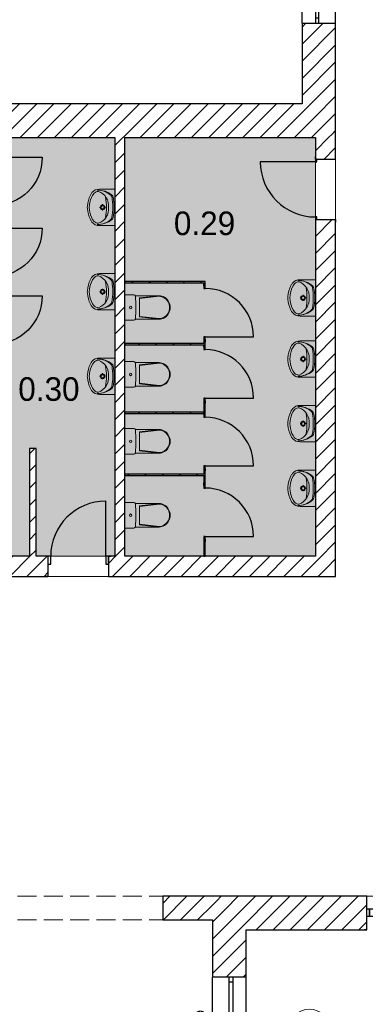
# Model space of a CAD drawing. Header units: millimetres. Extents: x -40063 to 512011, y 350190 to 687060.
# Tile 29 of 256: x 82563 to 87698, y 474723 to 489346. Entities that reach past the tile are written whole.
import ezdxf
from ezdxf.enums import TextEntityAlignment as Align

# ---------------------------------------------------------------- set-up
doc = ezdxf.new("R2010")
doc.units = ezdxf.units.MM
doc.linetypes.add('Krawędzie ukryte', pattern=[391.222223, 282.222223, -109])
doc.layers.get('0').update_dxf_attribs({"color": 8})
for name, color, linetype in [('2D - Ogólne', 8, 'Continuous'), ('Elementy Modelu - Strefy', 8, 'Continuous'), ('Konstrukcja - Ściany zew', 8, 'Continuous'), ('Wnętrze - Umeblowanie', 8, 'Continuous')]:
    doc.layers.add(name, color=color, linetype=linetype)
doc.styles.add('GENERATED_STYLE_1', font='arial.ttf')
doc.styles.add('GENERATED_STYLE_2', font='txt')
doc.styles.get("Standard").update_dxf_attribs({"font": 'arial.ttf'})
pattern_1 = [(45, (2007650.3, -1666877.53), (-127.279217, 127.279217), [])]

# ---------------------------------------------------------------- blocks, each defined once
blk = doc.blocks.new('toaleta dziewczęca_0.29_29', base_point=(4360112, -2076727))
at = {"layer": 'Elementy Modelu - Strefy', "linetype": 'Continuous', "lineweight": 0}
blk.add_hatch(color=255, dxfattribs=at).paths.add_polyline_path([(4361711, -2075453), (4358881, -2075453), (4358881, -2081672), (4361711, -2081672)])
at = {"linetype": 'Continuous', "lineweight": 0, "flags": 1}
for tag in ['ROOM_NAME', 'ROOM_NUMBER', 'ROOM_AREA', 'ROOM_PERIM', 'ROOM_WALLS_SURF', 'ROOM_DOORS_SURF', 'ROOM_WINDS_SURF', 'ROOM_BASELEV', 'ROOM_HEIGHT', 'ROOM_NET_AREA', 'ROOM_REDUCED_AREA', 'ROOM_CALC_AREA', 'ROOM_VOLUME']:
    blk.add_attdef(tag, text='', height=200, dxfattribs=at).set_placement((4360112, -2076784), align=Align.BOTTOM_LEFT)
at = {"layer": 'Elementy Modelu - Strefy', "color": 5, "lineweight": 13, "insert": (4359607, -2076552), "char_height": 350, "attachment_point": 1, "style": 'GENERATED_STYLE_2'}
blk.add_mtext('{0.29}', dxfattribs=at)
blk = doc.blocks.new('toaleta chłopięca_0.30_30', base_point=(4357814, -2079189))
at = {"layer": 'Elementy Modelu - Strefy', "linetype": 'Continuous', "lineweight": 0}
blk.add_hatch(color=255, dxfattribs=at).paths.add_polyline_path([(4358731, -2075453), (4355741, -2075453), (4355741, -2081672), (4357461, -2081672), (4357461, -2080072), (4357561, -2080072), (4357561, -2081672), (4358731, -2081672)])
at = {"linetype": 'Continuous', "lineweight": 0, "flags": 1}
for tag in ['ROOM_NAME', 'ROOM_NUMBER', 'ROOM_AREA', 'ROOM_PERIM', 'ROOM_WALLS_SURF', 'ROOM_DOORS_SURF', 'ROOM_WINDS_SURF', 'ROOM_BASELEV', 'ROOM_HEIGHT', 'ROOM_NET_AREA', 'ROOM_REDUCED_AREA', 'ROOM_CALC_AREA', 'ROOM_VOLUME']:
    blk.add_attdef(tag, text='', height=200, dxfattribs=at).set_placement((4357814, -2079246), align=Align.BOTTOM_LEFT)
at = {"layer": 'Elementy Modelu - Strefy', "color": 5, "lineweight": 13, "insert": (4357295, -2079014), "char_height": 350, "attachment_point": 1, "style": 'GENERATED_STYLE_2'}
blk.add_mtext('{0.30}', dxfattribs=at)
blk = doc.blocks.new('Symbol Umywalka 16')
at = {"layer": 'Wnętrze - Umeblowanie', "color": 252, "linetype": 'Continuous', "lineweight": 5}
for p, q in [((0, 410), (540, 410)), ((0, 410), (0, 182)), ((355, 410), (185, 410)), ((540, 410), (540, 182)), ((253, 227), (224, 227)), ((270, 272), (270, 243)), ((270, 210), (270, 181)), ((315, 227), (287, 227))]:
    blk.add_line(p, q, dxfattribs=at)
for radius in [35, 25]:
    blk.add_circle((270, 227), radius, dxfattribs=at)
for centre, radius, start, end in [((353, 152), 340, 140.6648, 180.9072), ((319, 150), 305, 138.5245, 180.6767), ((124, 322), 45, 97.8304, 138.5245), ((126, 339), 45, 102.694, 140.6648), ((264, -277), 676, 89.4897, 102.694), ((275, -776), 1154, 90.245, 97.8304), ((251, 75), 241, 85.394, 121.0561), ((275, -277), 676, 77.2285, 90.4328), ((264, -776), 1154, 82.0921, 89.6775), ((289, 75), 241, 58.9439, 94.606), ((416, 322), 45, 41.398, 82.0921), ((415, 338), 45, 39.2578, 77.2285), ((186, 152), 340, 359.0153, 39.2578), ((221, 150), 305, 359.2458, 41.398), ((137, 176), 137, 177.5448, 231.2546), ((257, 79), 241, 122.8442, 158.4481), ((114, 162), 80.9, 176.0694, 229.1984), ((270, -701), 985, 81.1796, 98.8266), ((283, 79), 241, 21.5519, 57.1558), ((426, 162), 80.9, 310.8016, 3.9306), ((403, 176), 137, 308.7454, 2.4552), ((184, 235), 213, 231.3152, 242.8429), ((247, 327), 293, 230.7149, 260.0022), ((284, 444), 444, 243.7403, 265.7948), ((270, 347), 317, 256.4334, 283.5666), ((270, 270), 270, 265.9876, 274.0124), ((256, 444), 444, 274.2052, 296.2597), ((293, 327), 293, 279.9978, 309.2851), ((356, 235), 213, 297.1571, 308.6848)]:
    blk.add_arc(centre, radius, start, end, dxfattribs=at)
blk = doc.blocks.new('Symbol WC 2 16')
at = {"layer": 'Wnętrze - Umeblowanie', "color": 7, "linetype": 'Continuous', "lineweight": 5}
for p, q in [((0, 0), (0, 380)), ((0, 380), (132, 380)), ((154, 365), (507, 365)), ((506, 365), (216, 331)), ((506, 356), (216, 322)), ((216, 190), (216, 331)), ((216, 190), (216, 49)), ((154, 15), (507, 15)), ((506, 24), (216, 58)), ((506, 15), (216, 49)), ((0, 0), (132, 0))]:
    blk.add_line(p, q, dxfattribs=at)
for centre, major_axis, ratio, start_param, end_param in [((132, 358), (22.3, 0), 0.989247, 0.100415, 1.570796), ((-1480, 190), (1643, 0), 0.989247, 6.178217, 6.388032), ((506, 190), (0, -166), 0.93174, 0, 3.141593), ((507, 190), (0, -175), 0.933096, 0, 3.141593), ((132, 22), (22.3, 0), 0.989247, 4.712389, 6.173785)]:
    blk.add_ellipse(centre, major_axis=major_axis, ratio=ratio, start_param=start_param, end_param=end_param, dxfattribs=at)
blk.add_ellipse((84, 190), major_axis=(18.7, 0), ratio=0.989247, dxfattribs=at)
blk = doc.blocks.new('Okno 16_9')
at = {"layer": 'Konstrukcja - Ściany zew', "linetype": 'Continuous'}
for p, q in [((-775, 200), (775, 200)), ((-700, 0), (-775, 0)), ((-775, 0), (-775, -50)), ((-700, -50), (-700, 0)), ((700, 0), (-700, 0)), ((775, 0), (700, 0)), ((700, 0), (700, -50)), ((775, 0), (775, -50)), ((-775, -50), (-700, -50)), ((-700, -50), (700, -50)), ((700, -50), (775, -50)), ((-775, -300), (775, -300))]:
    blk.add_line(p, q, dxfattribs=at)
blk = doc.blocks.new('Znacznik O 16_113')
at = {"layer": 'Konstrukcja - Ściany zew', "linetype": 'Continuous'}
blk.add_line((0, -1140), (0, 268), dxfattribs=at)
at = {"layer": 'Konstrukcja - Ściany zew', "color": 251, "linetype": 'Continuous', "lineweight": 13}
for start, end in [(0, 180), (180, 0)]:
    blk.add_arc((0, -1440), 300, start, end, dxfattribs=at)
at = {"layer": 'Konstrukcja - Ściany zew', "char_height": 130, "attachment_point": 7, "style": 'GENERATED_STYLE_1'}
for s, insert in [('{hp 100}', (-272, 75)), ('{O}', (-70, -1507))]:
    blk.add_mtext(s, dxfattribs=dict(at, insert=insert))
at = {"layer": 'Konstrukcja - Ściany zew', "char_height": 130, "attachment_point": 7, "rotation": 270, "style": 'GENERATED_STYLE_1'}
for s, insert in [('{140}', (-197, -661)), ('{155}', (63, -661))]:
    blk.add_mtext(s, dxfattribs=dict(at, insert=insert))
blk = doc.blocks.new('Znacznik O 16_114')
at = {"layer": 'Konstrukcja - Ściany zew', "linetype": 'Continuous'}
blk.add_line((0, -1140), (0, 268), dxfattribs=at)
at = {"layer": 'Konstrukcja - Ściany zew', "color": 251, "linetype": 'Continuous', "lineweight": 13}
for start, end in [(0, 180), (180, 0)]:
    blk.add_arc((0, -1440), 300, start, end, dxfattribs=at)
at = {"layer": 'Konstrukcja - Ściany zew', "char_height": 130, "attachment_point": 7, "style": 'GENERATED_STYLE_1'}
for s, insert in [('{hp 100}', (-272, 75)), ('{O}', (-70, -1507))]:
    blk.add_mtext(s, dxfattribs=dict(at, insert=insert))
at = {"layer": 'Konstrukcja - Ściany zew', "char_height": 130, "attachment_point": 7, "rotation": 270, "style": 'GENERATED_STYLE_1'}
for s, insert in [('{140}', (-197, -661)), ('{155}', (63, -661))]:
    blk.add_mtext(s, dxfattribs=dict(at, insert=insert))
blk = doc.blocks.new('Znacznik O 16_115')
at = {"layer": 'Konstrukcja - Ściany zew', "linetype": 'Continuous'}
blk.add_line((0, -1140), (0, 268), dxfattribs=at)
at = {"layer": 'Konstrukcja - Ściany zew', "color": 251, "linetype": 'Continuous', "lineweight": 13}
for start, end in [(0, 180), (180, 0)]:
    blk.add_arc((0, -1440), 300, start, end, dxfattribs=at)
at = {"layer": 'Konstrukcja - Ściany zew', "char_height": 130, "attachment_point": 7, "style": 'GENERATED_STYLE_1'}
for s, insert in [('{hp 100}', (-272, 75)), ('{O}', (-70, -1507))]:
    blk.add_mtext(s, dxfattribs=dict(at, insert=insert))
at = {"layer": 'Konstrukcja - Ściany zew', "char_height": 130, "attachment_point": 7, "rotation": 270, "style": 'GENERATED_STYLE_1'}
for s, insert in [('{140}', (-197, -661)), ('{155}', (63, -661))]:
    blk.add_mtext(s, dxfattribs=dict(at, insert=insert))
blk = doc.blocks.new('Znacznik O 16_116')
at = {"layer": 'Konstrukcja - Ściany zew', "linetype": 'Continuous'}
blk.add_line((0, -1140), (0, 268), dxfattribs=at)
at = {"layer": 'Konstrukcja - Ściany zew', "color": 251, "linetype": 'Continuous', "lineweight": 13}
for start, end in [(0, 180), (180, 0)]:
    blk.add_arc((0, -1440), 300, start, end, dxfattribs=at)
at = {"layer": 'Konstrukcja - Ściany zew', "char_height": 130, "attachment_point": 7, "style": 'GENERATED_STYLE_1'}
for s, insert in [('{hp 100}', (-272, 75)), ('{O}', (-70, -1507))]:
    blk.add_mtext(s, dxfattribs=dict(at, insert=insert))
at = {"layer": 'Konstrukcja - Ściany zew', "char_height": 130, "attachment_point": 7, "rotation": 270, "style": 'GENERATED_STYLE_1'}
for s, insert in [('{140}', (-197, -661)), ('{155}', (63, -661))]:
    blk.add_mtext(s, dxfattribs=dict(at, insert=insert))
blk = doc.blocks.new('Ściana_6', base_point=(4360181, -2098842))
at = {"layer": 'Konstrukcja - Ściany zew', "linetype": 'Continuous'}
h = blk.add_hatch(dxfattribs=at)
h.set_pattern_fill('Bloczki_ceramiczne', color=256, style=0, pattern_type=2)
h.set_pattern_definition(pattern_1)
h.paths.add_polyline_path([(4360681, -2087222), (4360181, -2086722), (4360181, -2087922), (4360431, -2087922), (4360481, -2087922), (4360681, -2087922)])
h = blk.add_hatch(dxfattribs=at)
h.set_pattern_fill('Bloczki_ceramiczne', color=256, style=0, pattern_type=2)
h.set_pattern_definition(pattern_1)
h.paths.add_polyline_path([(4360181, -2090022), (4360431, -2090022), (4360481, -2090022), (4360681, -2090022), (4360681, -2089472), (4360481, -2089472), (4360431, -2089472), (4360181, -2089472)])
h = blk.add_hatch(dxfattribs=at)
h.set_pattern_fill('Bloczki_ceramiczne', color=256, style=0, pattern_type=2)
h.set_pattern_definition(pattern_1)
h.paths.add_polyline_path([(4360181, -2094252), (4360431, -2094252), (4360481, -2094252), (4360681, -2094252), (4360681, -2091572), (4360481, -2091572), (4360431, -2091572), (4360181, -2091572)])
h = blk.add_hatch(dxfattribs=at)
h.set_pattern_fill('Bloczki_ceramiczne', color=256, style=0, pattern_type=2)
h.set_pattern_definition(pattern_1)
h.paths.add_polyline_path([(4360181, -2096382), (4360431, -2096382), (4360481, -2096382), (4360681, -2096382), (4360681, -2095802), (4360481, -2095802), (4360431, -2095802), (4360181, -2095802)])
h = blk.add_hatch(dxfattribs=at)
h.set_pattern_fill('Bloczki_ceramiczne', color=256, style=0, pattern_type=2)
h.set_pattern_definition(pattern_1)
h.paths.add_polyline_path([(4360181, -2098842), (4360681, -2098492), (4360681, -2097932), (4360481, -2097932), (4360431, -2097932), (4360181, -2097932)])
for p, q in [((4360431, -2087922), (4360181, -2087922)), ((4360481, -2087922), (4360431, -2087922)), ((4360681, -2087922), (4360481, -2087922)), ((4360431, -2089472), (4360181, -2089472)), ((4360481, -2089472), (4360431, -2089472)), ((4360681, -2089472), (4360481, -2089472)), ((4360431, -2090022), (4360181, -2090022)), ((4360481, -2090022), (4360431, -2090022)), ((4360681, -2090022), (4360481, -2090022)), ((4360431, -2091572), (4360181, -2091572)), ((4360481, -2091572), (4360431, -2091572)), ((4360681, -2091572), (4360481, -2091572)), ((4360431, -2094252), (4360181, -2094252)), ((4360481, -2094252), (4360431, -2094252)), ((4360681, -2094252), (4360481, -2094252)), ((4360431, -2095802), (4360181, -2095802)), ((4360481, -2095802), (4360431, -2095802)), ((4360681, -2095802), (4360481, -2095802)), ((4360431, -2096382), (4360181, -2096382)), ((4360481, -2096382), (4360431, -2096382)), ((4360681, -2096382), (4360481, -2096382)), ((4360431, -2097932), (4360181, -2097932)), ((4360481, -2097932), (4360431, -2097932)), ((4360681, -2097932), (4360481, -2097932))]:
    blk.add_line(p, q, dxfattribs=at)
at = {"layer": 'Konstrukcja - Ściany zew', "linetype": 'Continuous', "flags": 128}
for points in [[(4360181, -2087072), (4360181, -2087922)], [(4360681, -2087922), (4360681, -2087222)], [(4360181, -2089472), (4360181, -2090022)], [(4360681, -2090022), (4360681, -2089472)], [(4360181, -2091572), (4360181, -2094252)], [(4360681, -2094252), (4360681, -2091572)], [(4360181, -2095802), (4360181, -2096382)], [(4360681, -2096382), (4360681, -2095802)], [(4360181, -2097932), (4360181, -2098492)], [(4360681, -2098492), (4360681, -2097932)]]:
    blk.add_lwpolyline(points, dxfattribs=at)
at = {"layer": 'Konstrukcja - Ściany zew', "linetype": 'Continuous', "xscale": -1, "zscale": 1000, "rotation": 270}
for p in [(4360481, -2088697), (4360481, -2090797), (4360481, -2095027), (4360481, -2097157)]:
    blk.add_blockref('Okno 16_9', p, dxfattribs=at)
at = {"layer": 'Konstrukcja - Ściany zew', "rotation": 90}
for name, p in [('Znacznik O 16_116', (4360181, -2088697)), ('Znacznik O 16_115', (4360181, -2090797)), ('Znacznik O 16_114', (4360181, -2095027)), ('Znacznik O 16_113', (4360181, -2097157))]:
    blk.add_blockref(name, p, dxfattribs=at)
blk = doc.blocks.new('Drzwi 16_15')
at = {"layer": 'Konstrukcja - Ściany zew', "linetype": 'Continuous'}
for p, q in [((410, 0), (410, 820)), ((-450, 0), (-487, 0)), ((-410, 0), (-450, 0)), ((-450, 0), (-450, -115)), ((-450, 0), (-450, -115)), ((-410, -115), (-410, 0)), ((450, 0), (410, 0)), ((410, 0), (410, -115)), ((450, -115), (450, 0)), ((450, 0), (450, -115)), ((450, 0), (487, 0)), ((-450, -115), (-410, -115)), ((-450, -115), (-450, -300)), ((410, -115), (450, -115)), ((450, -115), (450, -300)), ((-450, -300), (-487, -300)), ((450, -300), (487, -300))]:
    blk.add_line(p, q, dxfattribs=at)
blk.add_arc((410, 0), 820, 90, 180, dxfattribs=at)
blk = doc.blocks.new('Ściana_27', base_point=(4355301, -2081972))
at = {"layer": 'Konstrukcja - Ściany zew', "linetype": 'Continuous'}
h = blk.add_hatch(dxfattribs=at)
h.set_pattern_fill('Bloczki_ceramiczne', color=256, style=0, pattern_type=2)
h.set_pattern_definition(pattern_1)
h.paths.add_polyline_path([(4355741, -2081672), (4355741, -2081972), (4357737, -2081972), (4357737, -2081787), (4357737, -2081672)])
h = blk.add_hatch(dxfattribs=at)
h.set_pattern_fill('Bloczki_ceramiczne', color=256, style=0, pattern_type=2)
h.set_pattern_definition(pattern_1)
h.paths.add_polyline_path([(4358637, -2081672), (4358637, -2081787), (4358637, -2081972), (4362011, -2081972), (4361711, -2081672)])
for p, q in [((4357737, -2081672), (4357700, -2081672)), ((4357737, -2081672), (4357737, -2081787)), ((4358637, -2081672), (4358674, -2081672)), ((4358637, -2081672), (4358637, -2081787)), ((4357737, -2081787), (4357737, -2081972)), ((4358637, -2081787), (4358637, -2081972)), ((4357737, -2081972), (4357700, -2081972)), ((4358637, -2081972), (4358674, -2081972))]:
    blk.add_line(p, q, dxfattribs=at)
at = {"layer": 'Konstrukcja - Ściany zew', "linetype": 'Continuous', "flags": 128}
for points in [[(4357461, -2081672), (4355741, -2081672)], [(4357737, -2081672), (4357561, -2081672)], [(4358731, -2081672), (4358637, -2081672)], [(4361711, -2081672), (4358881, -2081672)], [(4355741, -2081972), (4357737, -2081972)], [(4358637, -2081972), (4362011, -2081972)]]:
    blk.add_lwpolyline(points, dxfattribs=at)
at = {"layer": 'Konstrukcja - Ściany zew', "linetype": 'Continuous', "zscale": 1000}
blk.add_blockref('Drzwi 16_15', (4358187, -2081672), dxfattribs=at)
blk = doc.blocks.new('Ściana_28', base_point=(4359441, -2087072))
at = {"layer": 'Konstrukcja - Ściany zew', "linetype": 'Continuous'}
h = blk.add_hatch(dxfattribs=at)
h.set_pattern_fill('Bloczki_ceramiczne', color=256, style=0, pattern_type=2)
h.set_pattern_definition(pattern_1)
h.paths.add_polyline_path([(4359441, -2087072), (4360181, -2087072), (4360181, -2086722), (4359441, -2086722)])
at = {"layer": 'Konstrukcja - Ściany zew', "linetype": 'Continuous', "flags": 128}
for points in [[(4360181, -2086722), (4359441, -2086722)], [(4359441, -2086722), (4359441, -2087072)], [(4359441, -2087072), (4360181, -2087072)]]:
    blk.add_lwpolyline(points, dxfattribs=at)
blk = doc.blocks.new('Drzwi z panelem bocznym 16')
at = {"layer": 'Konstrukcja - Ściany zew', "linetype": 'Continuous'}
for p, q in [((710, 0), (710, 860)), ((-750, 200), (-787, 200)), ((-750, 200), (-750, 0)), ((750, 200), (750, 0)), ((750, 200), (787, 200)), ((-710, 0), (-750, 0)), ((-750, 0), (-750, -115)), ((-750, 0), (-750, -115)), ((-190, 0), (-710, 0)), ((-710, 0), (-710, -115)), ((-710, -115), (-710, 0)), ((-190, -115), (-190, 0)), ((-150, 0), (-190, 0)), ((-190, 0), (-190, -115)), ((-150, -115), (-150, 0)), ((750, 0), (710, 0)), ((710, 0), (710, -115)), ((750, -115), (750, 0)), ((750, 0), (750, -115)), ((-750, -115), (-710, -115)), ((-750, -115), (-750, -300)), ((-710, -115), (-190, -115)), ((-190, -115), (-150, -115)), ((710, -115), (750, -115)), ((750, -115), (750, -300)), ((-750, -300), (-787, -300)), ((750, -300), (787, -300))]:
    blk.add_line(p, q, dxfattribs=at)
blk.add_arc((710, 0), 860, 90, 180, dxfattribs=at)
blk = doc.blocks.new('Ściana_32', base_point=(4360181, -2086722))
at = {"layer": 'Konstrukcja - Ściany zew', "linetype": 'Continuous'}
h = blk.add_hatch(dxfattribs=at)
h.set_pattern_fill('Bloczki_ceramiczne', color=256, style=0, pattern_type=2)
h.set_pattern_definition(pattern_1)
h.paths.add_polyline_path([(4360181, -2086722), (4360681, -2087222), (4362476, -2087222), (4362476, -2087022), (4362476, -2086907), (4362476, -2086722)])
h = blk.add_hatch(dxfattribs=at)
h.set_pattern_fill('Bloczki_ceramiczne', color=256, style=0, pattern_type=2)
h.set_pattern_definition(pattern_1)
h.paths.add_polyline_path([(4363976, -2086722), (4363976, -2086907), (4363976, -2087022), (4363976, -2087222), (4371011, -2087222), (4371011, -2086722)])
for p, q in [((4362476, -2086722), (4362439, -2086722)), ((4362476, -2086907), (4362476, -2086722)), ((4363976, -2086722), (4364013, -2086722)), ((4363976, -2086907), (4363976, -2086722)), ((4362476, -2087022), (4362476, -2086907)), ((4362476, -2087222), (4362476, -2087022)), ((4362476, -2087222), (4362476, -2087022)), ((4363976, -2087022), (4363976, -2086907)), ((4363976, -2087222), (4363976, -2087022)), ((4363976, -2087222), (4363976, -2087022)), ((4362476, -2087222), (4362439, -2087222)), ((4363976, -2087222), (4364013, -2087222))]:
    blk.add_line(p, q, dxfattribs=at)
at = {"layer": 'Konstrukcja - Ściany zew', "linetype": 'Continuous', "flags": 128}
for points in [[(4362476, -2086722), (4360181, -2086722)], [(4364671, -2086722), (4363976, -2086722)], [(4371011, -2086722), (4364991, -2086722)], [(4360681, -2087222), (4362476, -2087222)], [(4363976, -2087222), (4371011, -2087222)]]:
    blk.add_lwpolyline(points, dxfattribs=at)
at = {"layer": 'Konstrukcja - Ściany zew', "linetype": 'Continuous', "xscale": -1, "zscale": 1000, "rotation": 180}
blk.add_blockref('Drzwi z panelem bocznym 16', (4363226, -2087022), dxfattribs=at)
blk = doc.blocks.new('Drzwi 16_21')
at = {"layer": 'Konstrukcja - Ściany zew', "linetype": 'Continuous'}
for p, q in [((410, 0), (410, 820)), ((-450, 0), (-487, 0)), ((-410, 0), (-450, 0)), ((-450, 0), (-450, -20)), ((-450, 0), (-450, -20)), ((-410, -20), (-410, 0)), ((450, 0), (410, 0)), ((410, 0), (410, -20)), ((450, -20), (450, 0)), ((450, 0), (450, -20)), ((450, 0), (487, 0)), ((-450, -20), (-410, -20)), ((-450, -20), (-450, -300)), ((410, -20), (450, -20)), ((450, -20), (450, -300)), ((-450, -300), (-487, -300)), ((450, -300), (487, -300))]:
    blk.add_line(p, q, dxfattribs=at)
blk.add_arc((410, 0), 820, 90, 180, dxfattribs=at)
blk = doc.blocks.new('Ściana_43', base_point=(4362011, -2081972))
at = {"layer": 'Konstrukcja - Ściany zew', "linetype": 'Continuous'}
h = blk.add_hatch(dxfattribs=at)
h.set_pattern_fill('Bloczki_ceramiczne', color=256, style=0, pattern_type=2)
h.set_pattern_definition(pattern_1)
h.paths.add_polyline_path([(4362011, -2075453), (4361711, -2075453), (4361711, -2075772), (4361731, -2075772), (4362011, -2075772)])
h = blk.add_hatch(dxfattribs=at)
h.set_pattern_fill('Bloczki_ceramiczne', color=256, style=0, pattern_type=2)
h.set_pattern_definition(pattern_1)
h.paths.add_polyline_path([(4361731, -2076672), (4361711, -2076672), (4361711, -2081672), (4362011, -2081972), (4362011, -2076672)])
for p, q in [((4361711, -2075772), (4361711, -2075735)), ((4361711, -2075772), (4361731, -2075772)), ((4361731, -2075772), (4362011, -2075772)), ((4362011, -2075772), (4362011, -2075735)), ((4361711, -2076672), (4361711, -2076709)), ((4361711, -2076672), (4361731, -2076672)), ((4361731, -2076672), (4362011, -2076672)), ((4362011, -2076672), (4362011, -2076709))]:
    blk.add_line(p, q, dxfattribs=at)
at = {"layer": 'Konstrukcja - Ściany zew', "linetype": 'Continuous', "flags": 128}
for points in [[(4361711, -2075453), (4361711, -2075772)], [(4362011, -2075772), (4362011, -2075453)], [(4361711, -2076672), (4361711, -2081672)], [(4362011, -2081972), (4362011, -2076672)]]:
    blk.add_lwpolyline(points, dxfattribs=at)
at = {"layer": 'Konstrukcja - Ściany zew', "linetype": 'Continuous', "zscale": 1000, "rotation": 90}
blk.add_blockref('Drzwi 16_21', (4361711, -2076222), dxfattribs=at)
blk = doc.blocks.new('Ściana_47', base_point=(4355301, -2075453))
at = {"layer": 'Konstrukcja - Ściany zew', "linetype": 'Continuous'}
h = blk.add_hatch(dxfattribs=at)
h.set_pattern_fill('Bloczki_ceramiczne', color=256, style=0, pattern_type=2)
h.set_pattern_definition(pattern_1)
h.paths.add_polyline_path([(4355741, -2075453), (4362011, -2075453), (4361511, -2074953), (4355741, -2074953)])
at = {"layer": 'Konstrukcja - Ściany zew', "linetype": 'Continuous', "flags": 128}
for points in [[(4361511, -2074953), (4355741, -2074953)], [(4355741, -2075453), (4356911, -2075453)], [(4356931, -2075453), (4358731, -2075453)], [(4358881, -2075453), (4361711, -2075453)]]:
    blk.add_lwpolyline(points, dxfattribs=at)
blk = doc.blocks.new('Ściana_48', base_point=(4357461, -2081972))
at = {"layer": 'Konstrukcja - Ściany zew', "linetype": 'Continuous'}
h = blk.add_hatch(dxfattribs=at)
h.set_pattern_fill('Bloczki_ceramiczne', color=256, style=0, pattern_type=2)
h.set_pattern_definition(pattern_1)
h.paths.add_polyline_path([(4357561, -2081672), (4357561, -2080072), (4357461, -2080072), (4357461, -2081672)])
at = {"layer": 'Konstrukcja - Ściany zew', "linetype": 'Continuous', "flags": 128}
for points in [[(4357561, -2080072), (4357461, -2080072)], [(4357461, -2080072), (4357461, -2081672)], [(4357561, -2081672), (4357561, -2080072)]]:
    blk.add_lwpolyline(points, dxfattribs=at)
blk = doc.blocks.new('Ściana_49', base_point=(4358731, -2081972))
at = {"layer": 'Konstrukcja - Ściany zew', "linetype": 'Continuous'}
h = blk.add_hatch(dxfattribs=at)
h.set_pattern_fill('Bloczki_ceramiczne', color=256, style=0, pattern_type=2)
h.set_pattern_definition(pattern_1)
h.paths.add_polyline_path([(4358881, -2081672), (4358881, -2075453), (4358731, -2075453), (4358731, -2081672)])
at = {"layer": 'Konstrukcja - Ściany zew', "linetype": 'Continuous', "flags": 128}
for points in [[(4358731, -2075453), (4358731, -2081672)], [(4358881, -2081672), (4358881, -2075453)]]:
    blk.add_lwpolyline(points, dxfattribs=at)
blk = doc.blocks.new('Drzwi 16_24')
at = {"layer": 'Konstrukcja - Ściany zew', "linetype": 'Continuous'}
for p, q in [((360, 0), (360, 720)), ((-400, 0), (-437, 0)), ((-360, 0), (-400, 0)), ((-400, 0), (-400, -20)), ((-400, 0), (-400, -20)), ((-360, -20), (-360, 0)), ((400, 0), (360, 0)), ((360, 0), (360, -20)), ((400, -20), (400, 0)), ((400, 0), (400, -20)), ((400, 0), (437, 0)), ((-400, -20), (-437, -20)), ((-400, -20), (-360, -20)), ((360, -20), (400, -20)), ((400, -20), (437, -20))]:
    blk.add_line(p, q, dxfattribs=at)
blk.add_arc((360, 0), 720, 90, 180, dxfattribs=at)
blk = doc.blocks.new('Ściana_51', base_point=(4356911, -2078713))
at = {"layer": 'Konstrukcja - Ściany zew', "linetype": 'Continuous'}
h = blk.add_hatch(dxfattribs=at)
h.set_pattern_fill('Bloczki_ceramiczne', color=256, style=0, pattern_type=2)
h.set_pattern_definition(pattern_1)
h.paths.add_polyline_path([(4356931, -2075453), (4356911, -2075453), (4356911, -2075707), (4356931, -2075707)])
h = blk.add_hatch(dxfattribs=at)
h.set_pattern_fill('Bloczki_ceramiczne', color=256, style=0, pattern_type=2)
h.set_pattern_definition(pattern_1)
h.paths.add_polyline_path([(4356931, -2076507), (4356911, -2076507), (4356911, -2076757), (4356931, -2076757)])
h = blk.add_hatch(dxfattribs=at)
h.set_pattern_fill('Bloczki_ceramiczne', color=256, style=0, pattern_type=2)
h.set_pattern_definition(pattern_1)
h.paths.add_polyline_path([(4356931, -2077557), (4356911, -2077557), (4356911, -2077764), (4356931, -2077764)])
h = blk.add_hatch(dxfattribs=at)
h.set_pattern_fill('Bloczki_ceramiczne', color=256, style=0, pattern_type=2)
h.set_pattern_definition(pattern_1)
h.paths.add_polyline_path([(4356911, -2078713), (4356931, -2078733), (4356931, -2078564), (4356911, -2078564)])
for p, q in [((4356911, -2075707), (4356911, -2075670)), ((4356931, -2075707), (4356911, -2075707)), ((4356931, -2075707), (4356931, -2075670)), ((4356911, -2076507), (4356911, -2076544)), ((4356931, -2076507), (4356911, -2076507)), ((4356931, -2076507), (4356931, -2076544)), ((4356911, -2076757), (4356911, -2076720)), ((4356931, -2076757), (4356911, -2076757)), ((4356931, -2076757), (4356931, -2076720)), ((4356911, -2077557), (4356911, -2077594)), ((4356931, -2077557), (4356911, -2077557)), ((4356931, -2077557), (4356931, -2077594)), ((4356911, -2077764), (4356911, -2077727)), ((4356931, -2077764), (4356911, -2077764)), ((4356931, -2077764), (4356931, -2077727)), ((4356911, -2078564), (4356911, -2078601)), ((4356931, -2078564), (4356911, -2078564)), ((4356931, -2078564), (4356931, -2078601))]:
    blk.add_line(p, q, dxfattribs=at)
at = {"layer": 'Konstrukcja - Ściany zew', "linetype": 'Continuous', "flags": 128}
for points in [[(4356911, -2075453), (4356911, -2075707)], [(4356931, -2075707), (4356931, -2075453)], [(4356911, -2076507), (4356911, -2076673)], [(4356931, -2076757), (4356931, -2076507)], [(4356911, -2076693), (4356911, -2076757)], [(4356911, -2077557), (4356911, -2077693)], [(4356931, -2077764), (4356931, -2077557)], [(4356911, -2077713), (4356911, -2077764)], [(4356911, -2078564), (4356911, -2078713)], [(4356931, -2078733), (4356931, -2078564)]]:
    blk.add_lwpolyline(points, dxfattribs=at)
at = {"layer": 'Konstrukcja - Ściany zew', "linetype": 'Continuous', "xscale": -1, "zscale": 1000, "rotation": 270}
for p in [(4356931, -2076107), (4356931, -2077157), (4356931, -2078164)]:
    blk.add_blockref('Drzwi 16_24', p, dxfattribs=at)
blk = doc.blocks.new('Okno 16_16')
at = {"layer": 'Konstrukcja - Ściany zew', "linetype": 'Continuous'}
for p, q in [((-400, 200), (400, 200)), ((-325, 0), (-400, 0)), ((-400, 0), (-400, -50)), ((-325, -50), (-325, 0)), ((325, 0), (-325, 0)), ((400, 0), (325, 0)), ((325, 0), (325, -50)), ((400, 0), (400, -50)), ((-400, -50), (-325, -50)), ((-325, -50), (325, -50)), ((325, -50), (400, -50)), ((-400, -300), (400, -300))]:
    blk.add_line(p, q, dxfattribs=at)
blk = doc.blocks.new('Ściana_54', base_point=(4362011, -2075453))
at = {"layer": 'Konstrukcja - Ściany zew', "linetype": 'Continuous'}
h = blk.add_hatch(dxfattribs=at)
h.set_pattern_fill('Bloczki_ceramiczne', color=256, style=0, pattern_type=2)
h.set_pattern_definition(pattern_1)
h.paths.add_polyline_path([(4361511, -2074953), (4362011, -2075453), (4362011, -2073753), (4361761, -2073753), (4361711, -2073753), (4361511, -2073753)])
for p, q in [((4361511, -2073753), (4361711, -2073753)), ((4361711, -2073753), (4361761, -2073753)), ((4361761, -2073753), (4362011, -2073753))]:
    blk.add_line(p, q, dxfattribs=at)
at = {"layer": 'Konstrukcja - Ściany zew', "linetype": 'Continuous', "flags": 128}
for points in [[(4361511, -2073753), (4361511, -2074953)], [(4362011, -2075453), (4362011, -2073753)]]:
    blk.add_lwpolyline(points, dxfattribs=at)
at = {"layer": 'Konstrukcja - Ściany zew', "linetype": 'Continuous', "zscale": 1000, "rotation": 90}
blk.add_blockref('Okno 16_16', (4361711, -2073353), dxfattribs=at)
blk = doc.blocks.new('Ściana_55', base_point=(4358881, -2080472))
at = {"layer": 'Konstrukcja - Ściany zew', "linetype": 'Continuous'}
h = blk.add_hatch(dxfattribs=at)
h.set_pattern_fill('Bloczki_ceramiczne', color=256, style=0, pattern_type=2)
h.set_pattern_definition(pattern_1)
h.paths.add_polyline_path([(4358881, -2080472), (4360051, -2080472), (4360051, -2080452), (4358881, -2080452)])
at = {"layer": 'Konstrukcja - Ściany zew', "linetype": 'Continuous', "flags": 128}
for points in [[(4360051, -2080452), (4358881, -2080452)], [(4358881, -2080452), (4358881, -2080472)], [(4358881, -2080472), (4360051, -2080472)]]:
    blk.add_lwpolyline(points, dxfattribs=at)
blk = doc.blocks.new('Drzwi 16_25')
at = {"layer": 'Konstrukcja - Ściany zew', "linetype": 'Continuous'}
for p, q in [((360, 0), (360, 720)), ((-400, 0), (-437, 0)), ((-360, 0), (-400, 0)), ((-400, 0), (-400, -20)), ((-400, 0), (-400, -20)), ((-360, -20), (-360, 0)), ((400, 0), (360, 0)), ((360, 0), (360, -20)), ((400, -20), (400, 0)), ((400, 0), (400, -20)), ((400, 0), (437, 0)), ((-400, -20), (-437, -20)), ((-400, -20), (-360, -20)), ((360, -20), (400, -20)), ((400, -20), (437, -20))]:
    blk.add_line(p, q, dxfattribs=at)
blk.add_arc((360, 0), 720, 90, 180, dxfattribs=at)
blk = doc.blocks.new('Ściana_56', base_point=(4360051, -2077612))
at = {"layer": 'Konstrukcja - Ściany zew', "linetype": 'Continuous'}
h = blk.add_hatch(dxfattribs=at)
h.set_pattern_fill('Bloczki_ceramiczne', color=256, style=0, pattern_type=2)
h.set_pattern_definition(pattern_1)
h.paths.add_polyline_path([(4360051, -2077612), (4360051, -2077654), (4360071, -2077654), (4360071, -2077592)])
h = blk.add_hatch(dxfattribs=at)
h.set_pattern_fill('Bloczki_ceramiczne', color=256, style=0, pattern_type=2)
h.set_pattern_definition(pattern_1)
h.paths.add_polyline_path([(4360051, -2078561), (4360071, -2078561), (4360071, -2078454), (4360051, -2078454)])
h = blk.add_hatch(dxfattribs=at)
h.set_pattern_fill('Bloczki_ceramiczne', color=256, style=0, pattern_type=2)
h.set_pattern_definition(pattern_1)
h.paths.add_polyline_path([(4360051, -2079568), (4360071, -2079568), (4360071, -2079361), (4360051, -2079361)])
h = blk.add_hatch(dxfattribs=at)
h.set_pattern_fill('Bloczki_ceramiczne', color=256, style=0, pattern_type=2)
h.set_pattern_definition(pattern_1)
h.paths.add_polyline_path([(4360051, -2080618), (4360071, -2080618), (4360071, -2080368), (4360051, -2080368)])
h = blk.add_hatch(dxfattribs=at)
h.set_pattern_fill('Bloczki_ceramiczne', color=256, style=0, pattern_type=2)
h.set_pattern_definition(pattern_1)
h.paths.add_polyline_path([(4360051, -2081672), (4360071, -2081672), (4360071, -2081418), (4360051, -2081418)])
for p, q in [((4360051, -2077654), (4360051, -2077617)), ((4360071, -2077654), (4360051, -2077654)), ((4360071, -2077654), (4360071, -2077617)), ((4360051, -2078454), (4360051, -2078491)), ((4360071, -2078454), (4360051, -2078454)), ((4360051, -2078561), (4360051, -2078524)), ((4360071, -2078454), (4360071, -2078491)), ((4360071, -2078561), (4360071, -2078524)), ((4360071, -2078561), (4360051, -2078561)), ((4360051, -2079361), (4360051, -2079398)), ((4360071, -2079361), (4360051, -2079361)), ((4360071, -2079361), (4360071, -2079398)), ((4360051, -2079568), (4360051, -2079531)), ((4360071, -2079568), (4360051, -2079568)), ((4360071, -2079568), (4360071, -2079531)), ((4360051, -2080368), (4360051, -2080405)), ((4360071, -2080368), (4360051, -2080368)), ((4360071, -2080368), (4360071, -2080405)), ((4360051, -2080618), (4360051, -2080581)), ((4360071, -2080618), (4360071, -2080581)), ((4360071, -2080618), (4360051, -2080618)), ((4360051, -2081418), (4360051, -2081455)), ((4360071, -2081418), (4360051, -2081418)), ((4360071, -2081418), (4360071, -2081455))]:
    blk.add_line(p, q, dxfattribs=at)
at = {"layer": 'Konstrukcja - Ściany zew', "linetype": 'Continuous', "flags": 128}
for points in [[(4360051, -2077612), (4360051, -2077654)], [(4360071, -2077654), (4360071, -2077592)], [(4360051, -2078454), (4360051, -2078512)], [(4360051, -2078532), (4360051, -2078561)], [(4360071, -2078561), (4360071, -2078454)], [(4360051, -2079361), (4360051, -2079532)], [(4360071, -2079568), (4360071, -2079361)], [(4360051, -2079552), (4360051, -2079568)], [(4360051, -2080368), (4360051, -2080452)], [(4360071, -2080618), (4360071, -2080368)], [(4360051, -2080472), (4360051, -2080618)], [(4360051, -2081418), (4360051, -2081672)], [(4360071, -2081672), (4360071, -2081418)], [(4360051, -2081672), (4360071, -2081672)]]:
    blk.add_lwpolyline(points, dxfattribs=at)
at = {"layer": 'Konstrukcja - Ściany zew', "linetype": 'Continuous', "zscale": 1000, "rotation": 270}
for p in [(4360071, -2078054), (4360071, -2078961), (4360071, -2079968), (4360071, -2081018)]:
    blk.add_blockref('Drzwi 16_25', p, dxfattribs=at)
blk = doc.blocks.new('Ściana_57', base_point=(4358881, -2079552))
at = {"layer": 'Konstrukcja - Ściany zew', "linetype": 'Continuous'}
h = blk.add_hatch(dxfattribs=at)
h.set_pattern_fill('Bloczki_ceramiczne', color=256, style=0, pattern_type=2)
h.set_pattern_definition(pattern_1)
h.paths.add_polyline_path([(4358881, -2079552), (4360051, -2079552), (4360051, -2079532), (4358881, -2079532)])
at = {"layer": 'Konstrukcja - Ściany zew', "linetype": 'Continuous', "flags": 128}
for points in [[(4360051, -2079532), (4358881, -2079532)], [(4358881, -2079532), (4358881, -2079552)], [(4358881, -2079552), (4360051, -2079552)]]:
    blk.add_lwpolyline(points, dxfattribs=at)
blk = doc.blocks.new('Ściana_58', base_point=(4358881, -2078532))
at = {"layer": 'Konstrukcja - Ściany zew', "linetype": 'Continuous'}
h = blk.add_hatch(dxfattribs=at)
h.set_pattern_fill('Bloczki_ceramiczne', color=256, style=0, pattern_type=2)
h.set_pattern_definition(pattern_1)
h.paths.add_polyline_path([(4358881, -2078532), (4360051, -2078532), (4360051, -2078512), (4358881, -2078512)])
at = {"layer": 'Konstrukcja - Ściany zew', "linetype": 'Continuous', "flags": 128}
for points in [[(4360051, -2078512), (4358881, -2078512)], [(4358881, -2078512), (4358881, -2078532)], [(4358881, -2078532), (4360051, -2078532)]]:
    blk.add_lwpolyline(points, dxfattribs=at)
blk = doc.blocks.new('Ściana_59', base_point=(4358881, -2077612))
at = {"layer": 'Konstrukcja - Ściany zew', "linetype": 'Continuous'}
h = blk.add_hatch(dxfattribs=at)
h.set_pattern_fill('Bloczki_ceramiczne', color=256, style=0, pattern_type=2)
h.set_pattern_definition(pattern_1)
h.paths.add_polyline_path([(4358881, -2077612), (4360051, -2077612), (4360071, -2077592), (4358881, -2077592)])
at = {"layer": 'Konstrukcja - Ściany zew', "linetype": 'Continuous', "flags": 128}
for points in [[(4360071, -2077592), (4358881, -2077592)], [(4358881, -2077592), (4358881, -2077612)], [(4358881, -2077612), (4360051, -2077612)]]:
    blk.add_lwpolyline(points, dxfattribs=at)

msp = doc.modelspace()

# ---------------------------------------------------------------- linework, layer by layer
at = {"layer": '2D - Ogólne', "color": 251, "linetype": 'Krawędzie ukryte', "lineweight": 13}
for p, q in [((81747.16407, 476326.58916), (84687.16407, 476326.58916)), ((81747.16407, 475976.58916), (84687.16407, 475976.58916))]:
    msp.add_line(p, q, dxfattribs=at)
at = {"layer": 'Elementy Modelu - Strefy', "color": 255, "linetype": 'Continuous', "lineweight": 0, "flags": 128}
for points in [[(87257.16407, 513112.28607), (87257.16407, 481076.58916), (80987.16407, 481076.58916), (80987.16407, 476326.58916), (81747.16407, 476326.58916), (81747.16407, 475976.58916), (80987.16407, 475976.58916), (80987.16407, 465816.58916)], [(85427.16407, 464556.58916), (85427.16407, 475976.58916), (84687.16407, 475976.58916), (84687.16407, 476326.58916), (89917.16407, 476326.58916)]]:
    msp.add_lwpolyline(points, dxfattribs=at)
for points in [[(83977.16407, 487596.25793), (80987.16407, 487596.25793), (80987.16407, 481376.58916), (82707.16407, 481376.58916), (82707.16407, 482976.58916), (82807.16407, 482976.58916), (82807.16407, 481376.58916), (83977.16407, 481376.58916)], [(86957.16407, 487596.25793), (84127.16407, 487596.25793), (84127.16407, 481376.58916), (86957.16407, 481376.58916)]]:
    msp.add_lwpolyline(points, close=True, dxfattribs=at)

# ---------------------------------------------------------------- block references
at = {"layer": 'Elementy Modelu - Strefy', "color": 5, "linetype": 'Continuous', "lineweight": 13}
for name, p in [('toaleta chłopięca_0.30_30', (83060.17594, 483860.46664)), ('toaleta dziewczęca_0.29_29', (85358.55948, 486322.33632))]:
    msp.add_blockref(name, p, dxfattribs=at)
at = {"layer": 'Konstrukcja - Ściany zew'}
for name, p in [('Ściana_54', (87257.16407, 487596.25793)), ('Ściana_47', (80547.16407, 487596.25793)), ('Ściana_51', (82157.16407, 484336.25793)), ('Ściana_49', (83977.16407, 481076.58916)), ('Ściana_43', (87257.16407, 481076.58916)), ('Ściana_59', (84127.16407, 485436.58916)), ('Ściana_56', (85297.16407, 485436.58916)), ('Ściana_58', (84127.16407, 484516.58916)), ('Ściana_57', (84127.16407, 483496.58916)), ('Ściana_48', (82707.16407, 481076.58916)), ('Ściana_55', (84127.16407, 482576.58916)), ('Ściana_27', (80547.16407, 481076.58916)), ('Ściana_28', (84687.16407, 475976.58916)), ('Ściana_6', (85427.16407, 464206.58916)), ('Ściana_32', (85427.16407, 476326.58916))]:
    msp.add_blockref(name, p, dxfattribs=at)
at = {"layer": 'Wnętrze - Umeblowanie', "color": 252, "linetype": 'Continuous', "lineweight": 5, "zscale": 1000, "rotation": 269.9999999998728}
for p in [(83567.11807, 486829.23894), (83567.11807, 485575.34354), (86547.11807, 485485.12283), (86547.11807, 484575.55684), (83567.11807, 484321.44814), (86547.11807, 483616.7105), (86547.11807, 482657.86415)]:
    msp.add_blockref('Symbol Umywalka 16', p, dxfattribs=at)
at = {"layer": 'Wnętrze - Umeblowanie', "color": 7, "linetype": 'Continuous', "lineweight": 5, "zscale": 1000}
for p in [(84127.16407, 484882.15482), (84127.16407, 483887.63143), (84127.16407, 482894.23039), (84127.16407, 481796.58921)]:
    msp.add_blockref('Symbol WC 2 16', p, dxfattribs=at)

doc.saveas('drawing.dxf')
